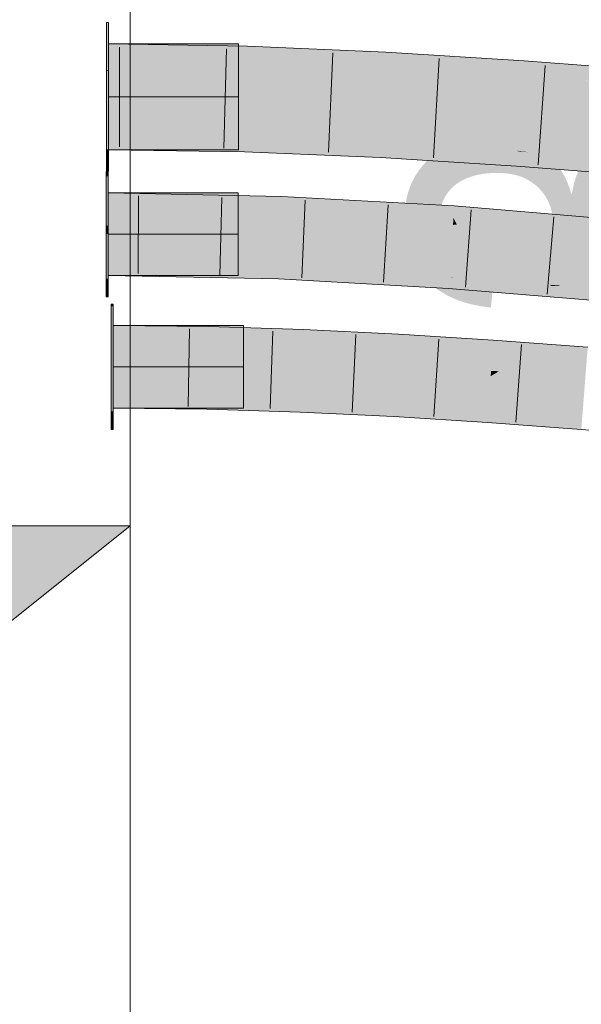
# Model space of a CAD drawing. Extents: x -620 to 300, y 62 to 1162.
# Tile 146 of 256: x -41.25 to -37.85, y 975.01 to 980.97. Entities that reach past the tile are written whole.
import ezdxf
from ezdxf.lldxf.tags import DXFTag

# ---------------------------------------------------------------- set-up
doc = ezdxf.new("R2010")
doc.units = 0
doc.layers.get('0').update_dxf_attribs({"lineweight": 13})
for name, color, linetype, lineweight, true_color in [('30 -34 Innenwände- 11 Durchbruch', 4, 'Continuous', 9, 0x00ffff), ('30 -34 Innenwände- 4 Türen_Fenster', 7, 'Continuous', 15, 0x9955ff), ('30 -35 Decken- 2.1 Treppen Innen 2D', 7, 'Continuous', 9, 0x599559), ('70 -76 Bemaßung- 2 Allgemein', 9, 'Continuous', 5, 0x808080), ('E_Leerrohr 25', 7, 'Continuous', 5, 0xff8000), ('E_Leerrohr 25-Shading', 7, 'Continuous', 9, 0xff8000), ('E_Leerrohr 32', 7, 'Continuous', 9, 0x00b300), ('E_Leerrohr 32-Shading', 7, 'Continuous', 9, 0x00b300)]:
    doc.layers.add(name, color=color, linetype=linetype, lineweight=lineweight, true_color=true_color)
doc.styles.get("Standard").update_dxf_attribs({"font": 'ARIALN.TTF'})
tags = doc.linetypes.add('fein_strichliert-A06G94XS8I', pattern=[4, 1, -2, 1]).pattern_tags.tags
tags[8:9] = [DXFTag(74, 4), DXFTag(75, 0), DXFTag(340, '0'), DXFTag(46, 0.0), DXFTag(50, 0.0), DXFTag(44, 0.0), DXFTag(45, 0.0)]
tags[6:7] = [DXFTag(74, 4), DXFTag(75, 0), DXFTag(340, '0'), DXFTag(46, 0.0), DXFTag(50, 0.0), DXFTag(44, 0.0), DXFTag(45, 0.0)]
tags[4:5] = [DXFTag(74, 4), DXFTag(75, 0), DXFTag(340, '0'), DXFTag(46, 0.0), DXFTag(50, 0.0), DXFTag(44, 0.0), DXFTag(45, 0.0)]
tags = doc.linetypes.add('STRICHPUNKT2', pattern=[12.7, 6.35, -3.175, 0, -3.175]).pattern_tags.tags
tags[10:11] = [DXFTag(74, 4), DXFTag(75, 0), DXFTag(340, '0'), DXFTag(46, 0.0), DXFTag(50, 0.0), DXFTag(44, 0.0), DXFTag(45, 0.0)]
tags[8:9] = [DXFTag(74, 4), DXFTag(75, 0), DXFTag(340, '0'), DXFTag(46, 0.0), DXFTag(50, 0.0), DXFTag(44, 0.0), DXFTag(45, 0.0)]
tags[6:7] = [DXFTag(74, 4), DXFTag(75, 0), DXFTag(340, '0'), DXFTag(46, 0.0), DXFTag(50, 0.0), DXFTag(44, 0.0), DXFTag(45, 0.0)]
tags[4:5] = [DXFTag(74, 4), DXFTag(75, 0), DXFTag(340, '0'), DXFTag(46, 0.0), DXFTag(50, 0.0), DXFTag(44, 0.0), DXFTag(45, 0.0)]

# ---------------------------------------------------------------- blocks, each defined once
blk = doc.blocks.new('Shading-A06G94VV8I', base_point=(-24.671, 979.3628))
at = {"layer": 'E_Leerrohr 32-Shading', "color": 83, "true_color": 0x7fbd7f}
for points in [[(-39.8704, 980.7983), (-39.8702, 980.8076), (-40.7114, 980.8206)], [(-40.7114, 980.7269), (-39.8729, 980.7139), (-40.7114, 980.8206), (-39.8704, 980.7983)], [(-39.8729, 980.7139), (-39.0363, 980.6783), (-39.8704, 980.7983), (-39.0332, 980.7375)], [(-39.0332, 980.7375), (-39.0314, 980.7719), (-39.8704, 980.7983), (-39.8702, 980.8076)], [(-38.2002, 980.6476), (-38.1951, 980.7191), (-39.0332, 980.7375), (-39.0314, 980.7719)], [(-39.0363, 980.6783), (-38.2017, 980.6255), (-39.0332, 980.7375), (-38.2002, 980.6476)], [(-38.2002, 980.6476), (-37.8331, 980.5989), (-38.1951, 980.7191), (-37.8066, 980.5969)], [(-38.1951, 980.7191), (-37.8066, 980.5969), (-37.3613, 980.6545), (-37.3687, 980.5632)], [(-38.2017, 980.6255), (-37.7985, 980.5944), (-38.2002, 980.6476)], [(-39.887, 980.2291), (-39.886, 980.2615), (-40.7114, 980.2401), (-40.7114, 980.2744)], [(-40.7114, 980.1807), (-39.8887, 980.1678), (-40.7114, 980.2401), (-39.887, 980.2291)], [(-39.8887, 980.1678), (-39.0651, 980.1328), (-39.887, 980.2291), (-39.0616, 980.1992)], [(-39.887, 980.2291), (-39.0616, 980.1992), (-39.886, 980.2615), (-39.0604, 980.2217)], [(-39.0604, 980.2217), (-39.0602, 980.2264), (-39.886, 980.2615)], [(-39.0651, 980.1328), (-38.24, 980.0806), (-39.0616, 980.1992), (-38.2348, 980.1546)], [(-39.0616, 980.1992), (-38.2348, 980.1546), (-39.0604, 980.2217), (-38.2343, 980.1614)], [(-39.0604, 980.2217), (-38.2343, 980.1614), (-39.0602, 980.2264), (-38.2337, 980.1707)], [(-38.2337, 980.1707), (-38.2334, 980.1741), (-39.0602, 980.2264)], [(-38.2343, 980.1614), (-37.9512, 980.1359), (-38.2337, 980.1707), (-38.164, 980.1647)], [(-38.164, 980.1647), (-38.2334, 980.1741), (-38.2337, 980.1707)], [(-37.849, 980.1381), (-37.8488, 980.1432), (-38.164, 980.1647), (-38.2334, 980.1741)], [(-37.8488, 980.1432), (-37.8488, 980.1443), (-38.2334, 980.1741)], [(-37.8506, 980.0978), (-38.2348, 980.1546), (-37.8524, 980.0507), (-38.24, 980.0806)], [(-38.2348, 980.1546), (-37.9512, 980.1359), (-38.2343, 980.1614)], [(-37.8494, 980.1292), (-38.2348, 980.1546), (-37.8506, 980.0978)], [(-38.164, 980.1647), (-37.9512, 980.1359), (-37.4064, 980.1006), (-37.4064, 980.0999)], [(-37.4064, 980.0999), (-37.8494, 980.1292), (-37.4119, 980.0329), (-37.8506, 980.0978)], [(-37.4056, 980.11), (-37.8488, 980.1443), (-37.4064, 980.1006), (-37.849, 980.1381)], [(-37.4119, 980.0329), (-37.8506, 980.0978), (-37.8342, 980.0493), (-37.8524, 980.0507)]]:
    blk.add_solid(points, dxfattribs=at)
at = {"layer": 'E_Leerrohr 32-Shading', "color": 83, "true_color": 0x7fd57f}
for points in [[(-40.7114, 980.5006), (-39.8788, 980.5098), (-40.7114, 980.7269), (-39.8729, 980.7139)], [(-39.8729, 980.7139), (-39.8788, 980.5098), (-39.0363, 980.6783), (-39.0439, 980.5349)], [(-38.2055, 980.5722), (-38.2017, 980.6255), (-39.0439, 980.5349), (-39.0363, 980.6783)], [(-38.2055, 980.5722), (-38.2126, 980.4711), (-37.7985, 980.5944), (-38.1181, 980.4689)], [(-37.7985, 980.5944), (-38.2017, 980.6255), (-38.2055, 980.5722)], [(-37.7985, 980.5944), (-38.1181, 980.4689), (-37.3689, 980.5611), (-37.3778, 980.4521)], [(-39.0439, 980.5349), (-39.8788, 980.5098), (-39.0464, 980.4865), (-39.8792, 980.4968)], [(-38.7082, 980.5498), (-39.0439, 980.5349), (-38.7132, 980.4803), (-39.0464, 980.4865)], [(-38.2055, 980.5722), (-38.7082, 980.5498), (-38.2126, 980.4711), (-38.7132, 980.4803)], [(-39.8788, 980.5098), (-40.7114, 980.5006), (-39.8792, 980.4968)], [(-40.5515, 980.4999), (-40.7114, 980.5006), (-40.5515, 980.4982)], [(-39.886, 980.2615), (-39.8794, 980.4877), (-40.7114, 980.2744), (-40.7114, 980.5006)], [(-39.8792, 980.4968), (-40.5515, 980.4999), (-39.8794, 980.4877), (-40.5515, 980.4982)], [(-39.0602, 980.2264), (-39.0482, 980.4523), (-39.886, 980.2615), (-39.8794, 980.4877)], [(-39.8792, 980.4968), (-39.8794, 980.4877), (-39.0464, 980.4865), (-39.0477, 980.4635)], [(-39.8794, 980.4877), (-39.0482, 980.4523), (-39.0477, 980.4635)], [(-38.7133, 980.4803), (-39.0464, 980.4865), (-38.7155, 980.4504), (-39.0477, 980.4635)], [(-38.2126, 980.4711), (-38.7133, 980.4803), (-38.2154, 980.4308), (-38.7155, 980.4504)], [(-38.2126, 980.4711), (-38.2154, 980.4308), (-38.1181, 980.4689)], [(-38.1181, 980.4689), (-38.2154, 980.4308), (-37.3778, 980.4521), (-37.3827, 980.3921)], [(-38.2334, 980.1741), (-38.2176, 980.3998), (-39.0602, 980.2264), (-39.0482, 980.4523)], [(-39.0477, 980.4635), (-39.0482, 980.4523), (-38.2154, 980.4308), (-38.217, 980.4084)], [(-38.7167, 980.4348), (-39.0482, 980.4523), (-38.7169, 980.4314)], [(-38.217, 980.4084), (-38.7167, 980.4348), (-38.2176, 980.3998), (-38.7169, 980.4314)], [(-37.3854, 980.3585), (-38.217, 980.4084), (-37.3868, 980.3415), (-38.2176, 980.3998)], [(-38.2154, 980.4308), (-38.217, 980.4084), (-37.3827, 980.3921), (-37.3854, 980.3585)], [(-38.2334, 980.1741), (-37.3872, 980.3356), (-38.2176, 980.3998)], [(-38.2176, 980.3998), (-37.3872, 980.3356), (-37.3868, 980.3415)], [(-38.2334, 980.1741), (-37.8488, 980.1443), (-37.3872, 980.3356), (-37.4022, 980.1515)], [(-37.8488, 980.1443), (-37.4056, 980.11), (-37.4022, 980.1515)]]:
    blk.add_solid(points, dxfattribs=at)
blk = doc.blocks.new('Shading-A06G94W18I', base_point=(-25.2953, 977.4269))
at = {"layer": 'E_Leerrohr 25-Shading', "color": 43, "true_color": 0xd7ab7f}
for points in [[(-40.1064, 979.1051), (-40.1063, 979.1096), (-40.6829, 979.116)], [(-40.6829, 979.0427), (-40.1078, 979.0364), (-40.6829, 979.116), (-40.1064, 979.1051)], [(-40.1078, 979.0364), (-39.5334, 979.0185), (-40.1064, 979.1051), (-39.5312, 979.0745)], [(-39.5312, 979.0745), (-39.5305, 979.0916), (-40.1064, 979.1051), (-40.1063, 979.1096)], [(-39.5334, 979.0185), (-38.9598, 978.9907), (-39.5312, 979.0745), (-38.9578, 979.0271)], [(-38.9578, 979.0271), (-38.9558, 979.0638), (-39.5312, 979.0745), (-39.5305, 979.0916)], [(-38.3863, 978.9659), (-38.382, 979.028), (-38.9578, 979.0271), (-38.9558, 979.0638)], [(-38.9598, 978.9907), (-38.387, 978.9549), (-38.9578, 979.0271), (-38.3863, 978.9659)], [(-38.1742, 978.9391), (-38.382, 979.028), (-38.3863, 978.9659)], [(-38.1742, 978.9391), (-37.815, 978.9126), (-38.382, 979.028), (-37.8093, 978.9856)], [(-38.387, 978.9549), (-38.1742, 978.9391), (-38.3863, 978.9659)], [(-40.1168, 978.6097), (-40.1153, 978.6829), (-40.6829, 978.616), (-40.6829, 978.6891)], [(-40.1168, 978.6097), (-39.5504, 978.592), (-40.1153, 978.6829), (-39.5476, 978.6628)], [(-39.5476, 978.6628), (-39.5475, 978.6652), (-40.1153, 978.6829)], [(-39.5504, 978.592), (-38.9835, 978.5646), (-39.5476, 978.6628), (-38.9798, 978.631)], [(-39.5476, 978.6628), (-38.9798, 978.631), (-39.5475, 978.6652), (-38.9795, 978.6357)], [(-38.9795, 978.6357), (-38.9794, 978.6378), (-39.5475, 978.6652)], [(-38.9835, 978.5646), (-38.4161, 978.5291), (-38.9798, 978.631), (-38.412, 978.5894)], [(-38.9798, 978.631), (-38.412, 978.5894), (-38.9795, 978.6357), (-38.4115, 978.5964)], [(-38.9795, 978.6357), (-38.4115, 978.5964), (-38.9794, 978.6378), (-38.4112, 978.6005)], [(-38.4112, 978.6005), (-38.4111, 978.6022), (-38.9794, 978.6378)], [(-38.4161, 978.5291), (-37.8482, 978.4871), (-38.412, 978.5894), (-37.8441, 978.54)], [(-38.412, 978.5894), (-37.8441, 978.54), (-38.4115, 978.5964), (-37.8433, 978.5494)], [(-38.4115, 978.5964), (-37.8433, 978.5494), (-38.4112, 978.6005), (-37.8429, 978.5555)], [(-38.4112, 978.6005), (-37.8429, 978.5555), (-38.4111, 978.6022), (-37.8426, 978.5588)], [(-37.8426, 978.5588), (-37.8425, 978.5601), (-38.4111, 978.6022)]]:
    blk.add_solid(points, dxfattribs=at)
at = {"layer": 'E_Leerrohr 25-Shading', "color": 31, "true_color": 0xfabd7f}
for points in [[(-40.6829, 978.866), (-40.1113, 978.8704), (-40.6829, 979.0427), (-40.1078, 979.0364)], [(-40.1078, 979.0364), (-40.1113, 978.8704), (-39.5334, 979.0185), (-39.5388, 978.883)], [(-38.9647, 978.9026), (-38.9598, 978.9907), (-39.5388, 978.883), (-39.5334, 979.0185)], [(-38.3889, 978.928), (-38.387, 978.9549), (-38.9647, 978.9026), (-38.9598, 978.9907)], [(-38.9647, 978.9026), (-38.9676, 978.8508), (-38.3889, 978.928), (-38.3949, 978.8403)], [(-38.3889, 978.928), (-38.3949, 978.8403), (-38.1742, 978.9391), (-38.346, 978.8392)], [(-38.1742, 978.9391), (-38.387, 978.9549), (-38.3889, 978.928)], [(-38.1742, 978.9391), (-38.346, 978.8392), (-37.815, 978.9126), (-37.8216, 978.8279)], [(-40.1113, 978.8704), (-40.6829, 978.866), (-40.1114, 978.8641)], [(-40.6829, 978.866), (-40.1115, 978.8596), (-40.1114, 978.8641)], [(-40.1153, 978.6829), (-40.1115, 978.8596), (-40.6829, 978.6891), (-40.6829, 978.866)], [(-39.5475, 978.6652), (-39.5405, 978.8419), (-40.1153, 978.6829), (-40.1115, 978.8596)], [(-40.1114, 978.8641), (-40.1115, 978.8596), (-39.5398, 978.8589), (-39.5402, 978.8476)], [(-40.1115, 978.8596), (-39.5405, 978.8419), (-39.5402, 978.8476)], [(-39.5388, 978.883), (-40.1113, 978.8704), (-39.5398, 978.8589), (-40.1114, 978.8641)], [(-39.5398, 978.8589), (-39.5402, 978.8476), (-38.9676, 978.8508), (-38.9687, 978.8306)], [(-39.5388, 978.883), (-39.5398, 978.8589), (-38.9647, 978.9026), (-38.9676, 978.8508)], [(-38.9794, 978.6378), (-38.9696, 978.8143), (-39.5475, 978.6652), (-39.5405, 978.8419)], [(-39.5402, 978.8476), (-39.5405, 978.8419), (-38.9687, 978.8306), (-38.9694, 978.8192)], [(-39.5405, 978.8419), (-38.9696, 978.8143), (-38.9694, 978.8192)], [(-38.4111, 978.6022), (-38.3991, 978.7785), (-38.9794, 978.6378), (-38.9696, 978.8143)], [(-38.3981, 978.7924), (-38.9694, 978.8192), (-38.3988, 978.7826), (-38.9696, 978.8143)], [(-38.9696, 978.8143), (-38.3991, 978.7785), (-38.3988, 978.7826)], [(-38.9687, 978.8306), (-38.9694, 978.8192), (-38.3969, 978.8096), (-38.3981, 978.7924)], [(-38.9676, 978.8508), (-38.9687, 978.8306), (-38.3949, 978.8403), (-38.3969, 978.8096)], [(-38.3969, 978.8096), (-38.3981, 978.7924), (-37.8249, 978.7853), (-37.8267, 978.7624)], [(-38.3949, 978.8403), (-38.3969, 978.8096), (-38.346, 978.8392)], [(-38.346, 978.8392), (-38.3969, 978.8096), (-37.8216, 978.8279), (-37.8249, 978.7853)], [(-37.8425, 978.5601), (-37.8288, 978.7364), (-38.4111, 978.6022), (-38.3991, 978.7785)], [(-37.8279, 978.7477), (-38.3988, 978.7826), (-37.8285, 978.7396), (-38.3991, 978.7785)], [(-38.3991, 978.7785), (-37.8288, 978.7364), (-37.8285, 978.7396)], [(-37.8267, 978.7624), (-38.3981, 978.7924), (-37.8279, 978.7477), (-38.3988, 978.7826)]]:
    blk.add_solid(points, dxfattribs=at)
blk = doc.blocks.new('Shading-A06G94W38I', base_point=(-25.3013, 977.845))
at = {"layer": 'E_Leerrohr 25-Shading', "color": 43, "true_color": 0xd7ab7f}
for points in [[(-40.7137, 979.9193), (-39.6645, 979.8831), (-39.664, 979.898)], [(-39.7235, 979.826), (-40.7137, 979.9193), (-40.7137, 979.8602)], [(-40.7137, 979.9193), (-39.7235, 979.826), (-39.6645, 979.8831), (-39.6667, 979.8249)], [(-39.6667, 979.8249), (-38.6224, 979.7667), (-39.6645, 979.8831), (-38.6212, 979.7838)], [(-38.6212, 979.7838), (-38.6173, 979.8397), (-39.6645, 979.8831), (-39.664, 979.898)], [(-40.7137, 979.846), (-39.7235, 979.826), (-40.7137, 979.8602)], [(-38.3337, 979.7424), (-38.6173, 979.8397), (-38.6212, 979.7838)], [(-38.3337, 979.7424), (-37.5807, 979.6793), (-38.6173, 979.8397), (-37.5738, 979.7522)], [(-38.6224, 979.7667), (-38.3337, 979.7424), (-38.6212, 979.7838)], [(-39.6808, 979.4547), (-39.6801, 979.4716), (-40.7137, 979.4725), (-40.7137, 979.4924)], [(-40.7137, 979.4592), (-39.682, 979.4235), (-40.7137, 979.4725), (-39.6808, 979.4547)], [(-40.7137, 979.4193), (-39.6829, 979.3984), (-40.7137, 979.4592), (-39.682, 979.4235)], [(-39.682, 979.4235), (-39.0442, 979.3628), (-39.6808, 979.4547), (-39.5436, 979.4482)], [(-39.5436, 979.4482), (-39.6801, 979.4716), (-39.6808, 979.4547)], [(-39.6801, 979.4716), (-39.5436, 979.4482), (-38.6476, 979.4064), (-38.6476, 979.4056)], [(-38.6471, 979.414), (-39.6801, 979.4716), (-38.6476, 979.4064)], [(-39.6829, 979.3984), (-39.0442, 979.3628), (-39.682, 979.4235)], [(-39.5436, 979.4482), (-39.0442, 979.3628), (-38.6476, 979.4056), (-38.6522, 979.3409)], [(-38.6476, 979.4056), (-38.6522, 979.3409), (-38.0329, 979.3616), (-38.0332, 979.355)], [(-38.6476, 979.4064), (-38.6159, 979.4033), (-38.6471, 979.414), (-38.183, 979.3723)], [(-38.6476, 979.4056), (-38.6159, 979.4033), (-38.6476, 979.4064)], [(-38.6471, 979.414), (-38.183, 979.3723), (-38.0329, 979.3624), (-38.0329, 979.3616)], [(-38.0332, 979.355), (-38.6522, 979.3409), (-38.0359, 979.2892)], [(-37.9627, 979.3566), (-38.0332, 979.355), (-37.6207, 979.2544), (-38.0359, 979.2892)], [(-38.0332, 979.355), (-37.9627, 979.3566), (-38.0329, 979.3616)], [(-38.0329, 979.3616), (-37.9627, 979.3566), (-38.0329, 979.3624)], [(-37.9627, 979.3566), (-37.6207, 979.2544), (-37.6139, 979.3273)]]:
    blk.add_solid(points, dxfattribs=at)
at = {"layer": 'E_Leerrohr 25-Shading', "color": 31, "true_color": 0xfabd7f}
for points in [[(-39.7235, 979.826), (-40.7137, 979.846), (-40.7137, 979.8119)], [(-39.7235, 979.826), (-40.7137, 979.6693), (-39.6667, 979.8249), (-39.6721, 979.6841)], [(-40.7137, 979.6693), (-39.7235, 979.826), (-40.7137, 979.8119)], [(-39.6667, 979.8249), (-39.6721, 979.6841), (-38.6224, 979.7667), (-39.1851, 979.7032)], [(-38.6253, 979.7253), (-38.6224, 979.7667), (-39.1851, 979.7032)], [(-38.6023, 979.7266), (-38.6224, 979.7667), (-38.6253, 979.7253)], [(-38.6224, 979.7667), (-38.6023, 979.7266), (-38.3337, 979.7424)], [(-39.1851, 979.7032), (-39.6721, 979.6841), (-39.5582, 979.6612), (-39.6729, 979.6631)], [(-38.6309, 979.6461), (-38.6253, 979.7253), (-39.5582, 979.6612), (-39.1851, 979.7032)], [(-38.6253, 979.7253), (-38.6309, 979.6461), (-38.6023, 979.7266), (-38.561, 979.6443)], [(-38.6023, 979.7266), (-37.5807, 979.6793), (-38.3337, 979.7424)], [(-37.5807, 979.6793), (-38.6023, 979.7266), (-37.5862, 979.6205), (-38.561, 979.6443)], [(-39.6721, 979.6841), (-40.7137, 979.6693), (-39.6729, 979.6631)], [(-40.7137, 979.6693), (-39.6734, 979.6482), (-39.6729, 979.6631)], [(-39.6757, 979.5877), (-39.6734, 979.6482), (-40.7137, 979.5729), (-40.7137, 979.6693)], [(-39.0378, 979.6128), (-39.6734, 979.6482), (-39.6757, 979.5877)], [(-39.6729, 979.6631), (-39.6734, 979.6482), (-39.5582, 979.6612)], [(-39.6734, 979.6482), (-38.6335, 979.6088), (-39.5582, 979.6612), (-38.6309, 979.6461)], [(-39.6734, 979.6482), (-39.0378, 979.6128), (-38.6335, 979.6088), (-38.6336, 979.6062)], [(-38.6309, 979.6461), (-38.6335, 979.6088), (-38.561, 979.6443), (-38.5407, 979.6039)], [(-38.561, 979.6443), (-38.5407, 979.6039), (-37.5862, 979.6205), (-37.59, 979.5806)], [(-40.7137, 979.4924), (-39.6801, 979.4716), (-40.7137, 979.5729), (-39.6757, 979.5877)], [(-39.6801, 979.4716), (-39.0378, 979.6128), (-39.6757, 979.5877)], [(-39.6801, 979.4716), (-38.6471, 979.414), (-39.0378, 979.6128), (-38.6347, 979.5903)], [(-39.0378, 979.6128), (-38.6347, 979.5903), (-38.6336, 979.6062)], [(-38.6471, 979.414), (-37.5973, 979.5033), (-38.6347, 979.5903)], [(-37.5924, 979.5546), (-38.6336, 979.6062), (-37.5959, 979.5178), (-38.6347, 979.5903)], [(-38.6347, 979.5903), (-37.5973, 979.5033), (-37.5959, 979.5178)], [(-38.6336, 979.6062), (-38.5407, 979.6039), (-38.6335, 979.6088)], [(-38.6336, 979.6062), (-37.5924, 979.5546), (-38.5405, 979.6039)], [(-38.5405, 979.6039), (-37.9754, 979.5745), (-37.59, 979.5806), (-37.5913, 979.567)], [(-37.9754, 979.5745), (-37.5924, 979.5546), (-37.5913, 979.567)], [(-37.5973, 979.5033), (-38.6471, 979.414), (-37.6099, 979.3698), (-38.0329, 979.3624)], [(-38.0329, 979.3624), (-37.9627, 979.3566), (-37.6099, 979.3698), (-37.6125, 979.3419)], [(-37.9627, 979.3566), (-37.6139, 979.3273), (-37.6125, 979.3419)]]:
    blk.add_solid(points, dxfattribs=at)
blk = doc.blocks.new('Shading-A06G94WB8I', base_point=(-39.9257, 979.4193))
at = {"layer": 'E_Leerrohr 25-Shading', "color": 43, "true_color": 0xd7ab7f}
for points in [[(-40.7137, 980.0201), (-40.7137, 980.0493), (-40.7257, 980.0203), (-40.7257, 980.0493)], [(-40.7257, 979.9379), (-40.7137, 979.9379), (-40.7257, 980.0203), (-40.7137, 980.0201)], [(-40.7137, 979.3616), (-40.7137, 979.4005), (-40.7257, 979.3616), (-40.7257, 979.4005)], [(-40.7257, 979.3616), (-40.7257, 979.3159), (-40.7137, 979.3616), (-40.7137, 979.3161)], [(-40.7257, 979.3159), (-40.7257, 979.2892), (-40.7137, 979.3161), (-40.7137, 979.2892)]]:
    blk.add_solid(points, dxfattribs=at)
at = {"layer": 'E_Leerrohr 25-Shading', "color": 31, "true_color": 0xfabd7f}
for points in [[(-40.7137, 979.8262), (-40.7137, 979.9379), (-40.7257, 979.8263), (-40.7257, 979.9379)], [(-40.7257, 979.7213), (-40.7137, 979.7213), (-40.7257, 979.8263), (-40.7137, 979.8262)], [(-40.7257, 979.6693), (-40.7137, 979.6693), (-40.7257, 979.7213), (-40.7137, 979.7213)], [(-40.7137, 979.4005), (-40.7137, 979.6693), (-40.7257, 979.4005), (-40.7257, 979.6693)]]:
    blk.add_solid(points, dxfattribs=at)
at = {"layer": 'E_Leerrohr 25-Shading', "color": 31, "true_color": 0xecb67f}
for points in [[(-39.9257, 979.6693), (-39.9257, 979.9193), (-40.7137, 979.6693), (-40.7137, 979.9193)], [(-39.9257, 979.4193), (-39.9257, 979.6693), (-40.7137, 979.4193), (-40.7137, 979.6693)]]:
    blk.add_solid(points, dxfattribs=at)
blk = doc.blocks.new('Shading-A06G94WD8I', base_point=(-40.7114, 980.1807))
at = {"layer": 'E_Leerrohr 25-Shading', "color": 43, "true_color": 0xd7ab7f}
for points in [[(-40.7114, 980.8188), (-40.7114, 980.9506), (-40.7234, 980.8188), (-40.7234, 980.9506)], [(-40.7114, 980.1292), (-40.7114, 980.1824), (-40.7234, 980.1292), (-40.7234, 980.1824)], [(-40.7234, 980.1292), (-40.7234, 980.0918), (-40.7114, 980.1292), (-40.7114, 980.092)], [(-40.7234, 980.0918), (-40.7234, 980.0507), (-40.7114, 980.092), (-40.7114, 980.0507)]]:
    blk.add_solid(points, dxfattribs=at)
at = {"layer": 'E_Leerrohr 25-Shading', "color": 31, "true_color": 0xfabd7f}
for points in [[(-40.7114, 980.6619), (-40.7114, 980.8188), (-40.7234, 980.6621), (-40.7234, 980.8188)], [(-40.7234, 980.6577), (-40.7114, 980.6576), (-40.7234, 980.6621), (-40.7114, 980.6619)], [(-40.7234, 980.5006), (-40.7114, 980.5006), (-40.7234, 980.6577), (-40.7114, 980.6576)], [(-40.7114, 980.1824), (-40.7114, 980.5006), (-40.7234, 980.1824), (-40.7234, 980.5006)]]:
    blk.add_solid(points, dxfattribs=at)
at = {"layer": 'E_Leerrohr 25-Shading', "color": 31, "true_color": 0xecb67f}
for points in [[(-39.9234, 980.5006), (-39.9234, 980.8206), (-40.7114, 980.5006), (-40.7114, 980.8206)], [(-39.9234, 980.2996), (-39.9234, 980.5006), (-40.7114, 980.2996), (-40.7114, 980.5006)], [(-40.7114, 980.1807), (-39.9234, 980.1807), (-40.7114, 980.2996), (-39.9234, 980.2996)]]:
    blk.add_solid(points, dxfattribs=at)
blk = doc.blocks.new('Shading-A06G94WH8I', base_point=(-39.8949, 978.616))
at = {"layer": 'E_Leerrohr 25-Shading', "color": 43, "true_color": 0xd7ab7f}
for points in [[(-40.6829, 979.2328), (-40.6829, 979.2459), (-40.6949, 979.233), (-40.6949, 979.2459)], [(-40.6949, 979.1346), (-40.6829, 979.1346), (-40.6949, 979.233), (-40.6829, 979.2328)], [(-40.6829, 978.5322), (-40.6829, 978.5972), (-40.6949, 978.5322), (-40.6949, 978.5972)], [(-40.6949, 978.486), (-40.6829, 978.486), (-40.6949, 978.5322), (-40.6829, 978.5322)]]:
    blk.add_solid(points, dxfattribs=at)
at = {"layer": 'E_Leerrohr 25-Shading', "color": 31, "true_color": 0xfabd7f}
for points in [[(-40.6829, 979.0229), (-40.6829, 979.1346), (-40.6949, 979.0229), (-40.6949, 979.1346)], [(-40.6949, 978.866), (-40.6829, 978.866), (-40.6949, 979.0229), (-40.6829, 979.0229)], [(-40.6829, 978.5972), (-40.6829, 978.866), (-40.6949, 978.5972), (-40.6949, 978.866)]]:
    blk.add_solid(points, dxfattribs=at)
at = {"layer": 'E_Leerrohr 25-Shading', "color": 31, "true_color": 0xecb67f}
for points in [[(-39.8949, 978.866), (-39.8949, 979.116), (-40.6829, 978.866), (-40.6829, 979.116)], [(-39.8949, 978.616), (-39.8949, 978.866), (-40.6829, 978.616), (-40.6829, 978.866)]]:
    blk.add_solid(points, dxfattribs=at)
blk = doc.blocks.new('Referenz-A06G94XT8I')
at = {"layer": '30 -34 Innenwände- 11 Durchbruch', "color": 0, "linetype": 'Continuous', "lineweight": -2, "ltscale": 0.13}
for p, q in [((-45.5796, 977.9034), (-40.5796, 977.9034)), ((-40.5796, 977.9034), (-45.5796, 973.9034)), ((-40.5796, 977.9034), (-45.5796, 973.9034)), ((-40.5796, 973.9034), (-40.5796, 977.9034))]:
    blk.add_line(p, q, dxfattribs=at)
at = {"layer": '30 -34 Innenwände- 11 Durchbruch', "color": 0, "lineweight": -2}
for points in [[(-43.0796, 975.9034), (-43.0796, 977.9034), (-40.5796, 977.9034)], [(-43.0796, 973.9034), (-43.0796, 975.9034), (-40.5796, 973.9034)]]:
    blk.add_solid(points, dxfattribs=at)
at = {"layer": '30 -34 Innenwände- 4 Türen_Fenster', "color": 0, "linetype": 'fein_strichliert-A06G94XS8I', "lineweight": -2, "ltscale": 0.13}
blk.add_line((-40.5796, 989.4534), (-40.5796, 965.6034), dxfattribs=at)
at = {"layer": '30 -35 Decken- 2.1 Treppen Innen 2D', "color": 0, "linetype": 'fein_strichliert-A06G94XS8I', "lineweight": -2, "ltscale": 0.13}
blk.add_line((-40.5796, 988.0534), (-40.5796, 957.6534), dxfattribs=at)
at = {"layer": '70 -76 Bemaßung- 2 Allgemein', "color": 0, "linetype": 'Continuous', "lineweight": -2, "ltscale": 0.13, "insert": (-38.8904, 979.11), "char_height": 2.013773, "attachment_point": 1, "rotation": 90}
blk.add_mtext('{\\fArial Narrow;3}', dxfattribs=at)
blk = doc.blocks.new('Enddeckel-A06G951Z8I')
at = {"color": 0, "linetype": 'ByBlock', "lineweight": -2, "ltscale": 0.13}
for p, q in [((-40.6829, 979.2459), (-40.6949, 979.2459)), ((-40.6949, 979.0233), (-40.6949, 979.2459)), ((-40.6829, 979.0233), (-40.6829, 979.2459)), ((-39.8949, 979.1159), (-40.6829, 979.1159)), ((-40.6829, 978.9695), (-40.6829, 979.1159)), ((-39.8949, 978.9695), (-39.8949, 979.1159)), ((-40.6949, 978.7085), (-40.6949, 979.0233)), ((-40.6829, 978.7085), (-40.6829, 979.0233)), ((-40.6829, 978.7624), (-40.6829, 978.9695)), ((-39.8949, 978.7624), (-39.8949, 978.9695)), ((-40.6829, 978.6159), (-40.6829, 978.7624)), ((-39.8949, 978.6159), (-39.8949, 978.7624)), ((-40.6949, 978.4859), (-40.6949, 978.7085)), ((-40.6829, 978.4859), (-40.6829, 978.7085)), ((-40.6829, 978.6159), (-39.8949, 978.6159)), ((-40.6949, 978.4859), (-40.6829, 978.4859))]:
    blk.add_line(p, q, dxfattribs=at)
at = {"color": 0, "linetype": 'STRICHPUNKT2', "lineweight": 5, "ltscale": 0.13}
blk.add_line((-40.6829, 978.8659), (-39.8949, 978.8659), dxfattribs=at)
blk = doc.blocks.new('Enddeckel-A06G95218I')
at = {"color": 0, "linetype": 'ByBlock', "lineweight": -2, "ltscale": 0.13}
for p, q in [((-40.7137, 980.0492), (-40.7257, 980.0492)), ((-40.7257, 979.8266), (-40.7257, 980.0492)), ((-40.7137, 979.8266), (-40.7137, 980.0492)), ((-39.9257, 979.9192), (-40.7137, 979.9192)), ((-40.7137, 979.7728), (-40.7137, 979.9192)), ((-39.9257, 979.7728), (-39.9257, 979.9192)), ((-40.7257, 979.5118), (-40.7257, 979.8266)), ((-40.7137, 979.5118), (-40.7137, 979.8266)), ((-40.7137, 979.5657), (-40.7137, 979.7728)), ((-39.9257, 979.5657), (-39.9257, 979.7728)), ((-40.7257, 979.2892), (-40.7257, 979.5118)), ((-40.7137, 979.4192), (-40.7137, 979.5657)), ((-40.7137, 979.2892), (-40.7137, 979.5118)), ((-39.9257, 979.4192), (-39.9257, 979.5657)), ((-40.7137, 979.4192), (-39.9257, 979.4192)), ((-40.7257, 979.2892), (-40.7137, 979.2892))]:
    blk.add_line(p, q, dxfattribs=at)
at = {"color": 0, "linetype": 'STRICHPUNKT2', "lineweight": 5, "ltscale": 0.13}
blk.add_line((-40.7137, 979.6692), (-39.9257, 979.6692), dxfattribs=at)
blk = doc.blocks.new('Enddeckel-A06G95238I')
at = {"color": 0, "linetype": 'ByBlock', "lineweight": -2, "ltscale": 0.13}
for p, q in [((-40.7114, 980.9506), (-40.7234, 980.9506)), ((-40.7234, 980.687), (-40.7234, 980.9506)), ((-40.7114, 980.687), (-40.7114, 980.9506)), ((-39.9234, 980.8206), (-40.7114, 980.8206)), ((-40.7114, 980.6332), (-40.7114, 980.8206)), ((-39.9234, 980.6332), (-39.9234, 980.8206)), ((-40.7234, 980.3142), (-40.7234, 980.687)), ((-40.7114, 980.3142), (-40.7114, 980.687)), ((-40.7114, 980.3681), (-40.7114, 980.6332)), ((-39.9234, 980.3681), (-39.9234, 980.6332)), ((-40.7114, 980.1806), (-40.7114, 980.3681)), ((-39.9234, 980.1806), (-39.9234, 980.3681)), ((-40.7234, 980.0506), (-40.7234, 980.3142)), ((-40.7114, 980.0506), (-40.7114, 980.3142)), ((-40.7114, 980.1806), (-39.9234, 980.1806)), ((-40.7234, 980.0506), (-40.7114, 980.0506))]:
    blk.add_line(p, q, dxfattribs=at)
at = {"color": 0, "linetype": 'STRICHPUNKT2', "lineweight": 5, "ltscale": 0.13}
blk.add_line((-40.7114, 980.5006), (-39.9234, 980.5006), dxfattribs=at)
blk = doc.blocks.new('Flexrohr-A06G95298I')
at = {"color": 0, "linetype": 'ByBlock', "lineweight": -2, "ltscale": 0.13}
for p, q in [((-40.7114, 980.8206), (-40.7114, 980.1806)), ((-39.8702, 980.8075), (-40.7114, 980.8206)), ((-40.6442, 980.8004), (-40.6456, 980.1988)), ((-39.9975, 980.7903), (-40.0124, 980.1889)), ((-39.0314, 980.7719), (-39.8702, 980.8075)), ((-39.3523, 980.7663), (-39.3786, 980.1653)), ((-38.1951, 980.7191), (-39.0314, 980.7719)), ((-38.7085, 980.7323), (-38.7443, 980.1317)), ((-37.3613, 980.6545), (-38.1951, 980.7191)), ((-38.0662, 980.6898), (-38.1094, 980.0898)), ((-39.8887, 980.1678), (-40.7114, 980.1806)), ((-39.0651, 980.1328), (-39.8887, 980.1678)), ((-38.24, 980.0806), (-39.0651, 980.1328)), ((-37.4132, 980.0166), (-38.24, 980.0806))]:
    blk.add_line(p, q, dxfattribs=at)
blk = doc.blocks.new('Flexrohr-A06G952V8I')
at = {"color": 0, "linetype": 'ByBlock', "lineweight": -2, "ltscale": 0.13}
for p, q in [((-40.7137, 979.9192), (-40.7137, 979.4192)), ((-39.664, 979.898), (-40.7137, 979.9192)), ((-40.5292, 979.9005), (-40.5323, 979.4305)), ((-40.025, 979.8904), (-40.0367, 979.4205)), ((-38.6173, 979.8397), (-39.664, 979.898)), ((-39.5212, 979.8751), (-39.5411, 979.4055)), ((-39.0184, 979.8471), (-39.0454, 979.3778)), ((-37.5738, 979.7522), (-38.6173, 979.8397)), ((-38.516, 979.8162), (-38.5498, 979.3474)), ((-38.015, 979.7742), (-38.0543, 979.3058)), ((-39.6829, 979.3984), (-40.7137, 979.4192)), ((-38.6522, 979.3409), (-39.6829, 979.3984)), ((-37.6207, 979.2544), (-38.6522, 979.3409))]:
    blk.add_line(p, q, dxfattribs=at)
blk = doc.blocks.new('Flexrohr-A06G952X8I')
at = {"color": 0, "linetype": 'ByBlock', "lineweight": -2, "ltscale": 0.13}
for p, q in [((-40.6829, 979.1159), (-40.6829, 978.6159)), ((-40.1063, 979.1096), (-40.6829, 979.1159)), ((-40.2207, 979.0958), (-40.2287, 978.6259)), ((-39.5305, 979.0916), (-40.1063, 979.1096)), ((-39.717, 979.0825), (-39.7328, 978.6127)), ((-38.9558, 979.0639), (-39.5305, 979.0916)), ((-39.214, 979.0613), (-39.2367, 978.5919)), ((-38.382, 979.0279), (-38.9558, 979.0639)), ((-38.7118, 979.0336), (-38.7404, 978.5644)), ((-37.8093, 978.9856), (-38.382, 979.0279)), ((-38.2106, 979.0002), (-38.2439, 978.5314)), ((-40.1168, 978.6097), (-40.6829, 978.6159)), ((-39.5504, 978.592), (-40.1168, 978.6097)), ((-38.9835, 978.5646), (-39.5504, 978.592)), ((-38.4161, 978.5291), (-38.9835, 978.5646)), ((-37.8482, 978.4871), (-38.4161, 978.5291)), ((-37.2854, 978.4409), (-37.8482, 978.4871))]:
    blk.add_line(p, q, dxfattribs=at)

msp = doc.modelspace()

# ---------------------------------------------------------------- block references
at = {"color": 8, "lineweight": 13, "ltscale": 0.13, "true_color": 0x808080}
msp.add_blockref('Referenz-A06G94XT8I', (0, 0), dxfattribs=at)
at = {"layer": 'E_Leerrohr 25'}
for name, p in [('Shading-A06G94WD8I', (-40.7114, 980.1807)), ('Shading-A06G94WB8I', (-39.9257, 979.4193)), ('Shading-A06G94W38I', (-25.3013, 977.845)), ('Shading-A06G94WH8I', (-39.8949, 978.616)), ('Shading-A06G94W18I', (-25.2953, 977.4269))]:
    msp.add_blockref(name, p, dxfattribs=at)
at = {"layer": 'E_Leerrohr 25', "color": 150, "ltscale": 0.13, "true_color": 0x0099ff}
msp.add_blockref('Enddeckel-A06G95238I', (0, 0), dxfattribs=at)
at = {"layer": 'E_Leerrohr 25', "ltscale": 0.13}
for name in ['Enddeckel-A06G95218I', 'Flexrohr-A06G952V8I', 'Enddeckel-A06G951Z8I', 'Flexrohr-A06G952X8I']:
    msp.add_blockref(name, (0, 0), dxfattribs=at)
at = {"layer": 'E_Leerrohr 32'}
msp.add_blockref('Shading-A06G94VV8I', (-24.671, 979.3628), dxfattribs=at)
at = {"layer": 'E_Leerrohr 32', "ltscale": 0.13}
msp.add_blockref('Flexrohr-A06G95298I', (0, 0), dxfattribs=at)

doc.saveas('drawing.dxf')
